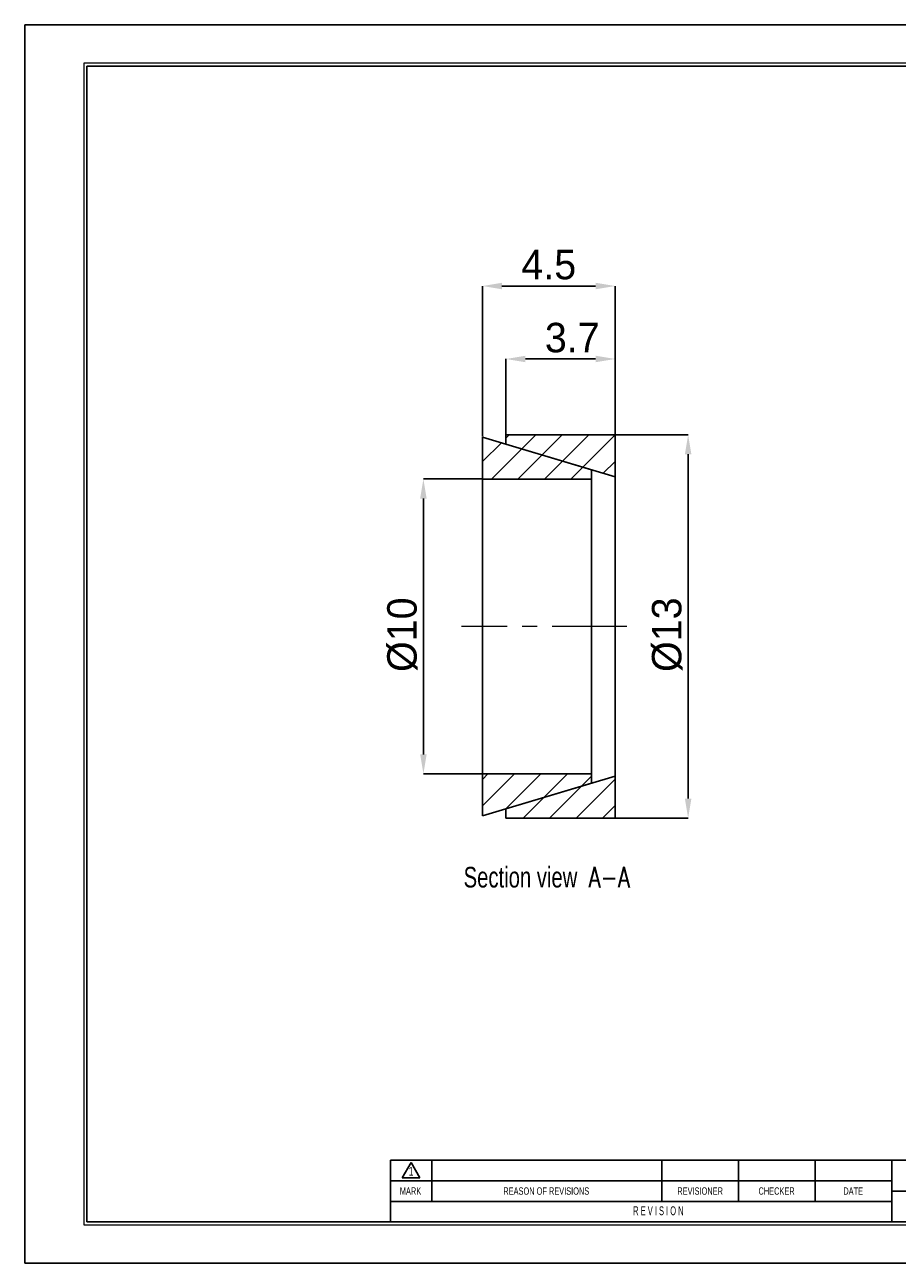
# Model space of a CAD drawing. Header units: millimetres. Extents: x 0 to 297, y 0 to 210.
# Tile 1 of 2: x 0 to 148, y 0 to 210. Entities that reach past the tile are written whole.
import ezdxf
from ezdxf.enums import TextEntityAlignment as Align

# ---------------------------------------------------------------- set-up
doc = ezdxf.new("R2010")
doc.units = ezdxf.units.MM
doc.header["$PDSIZE"] = -1
doc.linetypes.add('CENTERX2', pattern=[20.32, 12.7, -2.54, 2.54, -2.54])
doc.layers.add('문자', color=7, linetype='Continuous')
doc.layers.add('중심선', color=1, linetype='CENTERX2')
doc.layers.add('치수선', color=5, linetype='Continuous', lineweight=15)
doc.styles.add('SLDTEXTSTYLE0', font='TXT', dxfattribs={"width": 0.75})
doc.styles.add('SLDTEXTSTYLE2', font='TXT', dxfattribs={"width": 0.75, "bigfont": 'bigfont'})
doc.styles.add('SLDTEXTSTYLE8', font='TXT', dxfattribs={"width": 0.633333})
doc.dimstyles.new('SLDDIMSTYLE0', dxfattribs={"dimtxt": 3.5, "dimasz": 3.302, "dimexe": 0, "dimexo": 0.0625, "dimgap": 0.875, "dimtad": 1, "dimlfac": 0.2, "dimrnd": 1e-09, "dimzin": 12, "dimdsep": 46, "dimtxsty": 'SLDTEXTSTYLE0', "dimsah": 1, "dimcen": 0.09, "dimadec": 0, "dimazin": 3, "dimtfac": 1, "dimtofl": 0, "dimtmove": 0, "dimatfit": 3, "dimfxl": 1, "dimfrac": 2, "dimtolj": 1, "dimtzin": 12, "dimarcsym": 0})
doc.dimstyles.new('SLDDIMSTYLE1', dxfattribs={"dimtxt": 3.5, "dimasz": 3.302, "dimexe": 0, "dimexo": 0.0625, "dimgap": 0.875, "dimtad": 1, "dimdec": 1, "dimlfac": 0.2, "dimrnd": 1e-09, "dimzin": 12, "dimdsep": 46, "dimtxsty": 'SLDTEXTSTYLE0', "dimsah": 1, "dimcen": 0.09, "dimadec": 0, "dimazin": 3, "dimtfac": 1, "dimtofl": 0, "dimtmove": 0, "dimatfit": 3, "dimfxl": 1, "dimfrac": 2, "dimtolj": 1, "dimtzin": 12, "dimarcsym": 0})
doc.dimstyles.new('SLDDIMSTYLE2', dxfattribs={"dimtxt": 3.5, "dimasz": 3.302, "dimexe": 0, "dimexo": 0.0625, "dimgap": 0.875, "dimtad": 1, "dimdec": 1, "dimlfac": 0.2, "dimrnd": 1e-09, "dimzin": 12, "dimdsep": 46, "dimtxsty": 'SLDTEXTSTYLE0', "dimsah": 1, "dimcen": 0.09, "dimadec": 0, "dimazin": 3, "dimtfac": 1, "dimtmove": 0, "dimatfit": 0, "dimfxl": 1, "dimfrac": 2, "dimtolj": 1, "dimtzin": 12, "dimarcsym": 0})

# ---------------------------------------------------------------- blocks, each defined once
blk = doc.blocks.new('AAAA')
at = {"color": 250, "true_color": 0x191924}
for p, q in [((-298.87, 124.28), (-595.87, 124.28)), ((-595.87, 124.28), (-595.87, -85.72)), ((-595.87, -85.72), (-298.87, -85.72))]:
    blk.add_line(p, q, dxfattribs=at)
at = {"lineweight": 0}
for p, q in [((-305.37, 117.78), (-585.87, 117.78)), ((-585.87, 117.78), (-585.87, -79.22)), ((-585.87, -79.22), (-305.37, -79.22))]:
    blk.add_line(p, q, dxfattribs=at)
for p, q in [((-305.87, 117.28), (-585.37, 117.28)), ((-585.37, 117.28), (-585.37, -78.72)), ((-435.87, -68.22), (-533.87, -68.22)), ((-533.87, -68.22), (-533.87, -78.72)), ((-531.87, -71.21), (-530.37, -68.61)), ((-530.37, -68.61), (-528.87, -71.21)), ((-526.87, -68.22), (-526.87, -75.22)), ((-487.87, -68.22), (-487.87, -75.22)), ((-474.87, -68.22), (-474.87, -75.22)), ((-461.87, -68.22), (-461.87, -75.22)), ((-448.87, -68.22), (-448.87, -78.72)), ((-531.87, -71.21), (-528.87, -71.21)), ((-448.87, -71.72), (-533.87, -71.72)), ((-448.87, -75.22), (-533.87, -75.22)), ((-448.87, -73.52), (-435.87, -73.52)), ((-585.37, -78.72), (-305.87, -78.72))]:
    blk.add_line(p, q)
at = {"color": 250, "true_color": 0x191924, "width": 0.75}
for tag, height, style, p in [('TITLE', 2.5, 'SLDTEXTSTYLE2', (-358.7, -62.04)), ('도번', 2.5, 'SLDTEXTSTYLE2', (-344.69, -70.81)), ('필렛', 1.15, 'SLDTEXTSTYLE0', (-416.62, -75.73)), ('SCALE', 1.2, 'SLDTEXTSTYLE0', (-342.09, -76.51)), ('DATE', 1.2, 'SLDTEXTSTYLE0', (-318.85, -76.56)), ('모따기', 1.15, 'SLDTEXTSTYLE0', (-416.62, -78.33))]:
    blk.add_attdef(tag, text='', height=height, dxfattribs=dict(at, style=style)).set_placement(p, align=Align.BOTTOM_LEFT)
at = {"layer": '문자', "attachment_point": 2}
for s, insert, char_height, style in [('1', (-530.38, -69.37), 1.5, 'SLDTEXTSTYLE0'), ('MARK', (-530.48, -72.85), 1.25, 'SLDTEXTSTYLE0'), ('REASON OF REVISIONS', (-507.46, -72.85), 1.25, 'SLDTEXTSTYLE0'), ('REVISIONER', (-481.38, -72.85), 1.25, 'SLDTEXTSTYLE0'), ('CHECKER', (-468.42, -72.85), 1.25, 'SLDTEXTSTYLE0'), ('DATE', (-455.43, -72.85), 1.25, 'SLDTEXTSTYLE0'), ('R E V I S I O N', (-488.46, -76.07), 1.5, 'SLDTEXTSTYLE8')]:
    blk.add_mtext(s, dxfattribs=dict(at, insert=insert, char_height=char_height, style=style))
blk = doc.blocks.new('_D')
at = {"layer": 'Defpoints', "color": 0}
for p in [(100.11, 140.54), (112.49, 140.54), (100.11, 75.54)]:
    blk.add_point(p, dxfattribs=at)
at = {"layer": '치수선', "color": 0, "lineweight": -2}
for p, q in [((100.17, 140.54), (112.49, 140.54)), ((112.49, 78.84), (112.49, 137.23)), ((100.17, 75.54), (112.49, 75.54))]:
    blk.add_line(p, q, dxfattribs=at)
at = {"layer": '치수선', "color": 0}
for points in [[(111.94, 137.23), (113.04, 137.23), (112.49, 140.54)], [(111.94, 78.84), (113.04, 78.84), (112.49, 75.54)]]:
    blk.add_solid(points, dxfattribs=at)
at = {"layer": '치수선', "color": 3, "insert": (106.35, 106.64), "char_height": 5, "attachment_point": 2, "rotation": 90}
blk.add_mtext('\\A1;%%c13', dxfattribs=at)
blk = doc.blocks.new('_D_1')
at = {"layer": 'Defpoints', "color": 0}
for p in [(77.61, 133.04), (67.61, 83.04), (77.61, 83.04)]:
    blk.add_point(p, dxfattribs=at)
at = {"layer": '치수선', "color": 0, "lineweight": -2}
for p, q in [((77.55, 133.04), (67.61, 133.04)), ((67.61, 129.73), (67.61, 86.34)), ((77.55, 83.04), (67.61, 83.04))]:
    blk.add_line(p, q, dxfattribs=at)
at = {"layer": '치수선', "color": 0}
for points in [[(67.06, 129.73), (68.16, 129.73), (67.61, 133.04)], [(67.06, 86.34), (68.16, 86.34), (67.61, 83.04)]]:
    blk.add_solid(points, dxfattribs=at)
at = {"layer": '치수선', "color": 3, "insert": (61.47, 106.64), "char_height": 5, "attachment_point": 2, "rotation": 90}
blk.add_mtext('\\A1;%%c10', dxfattribs=at)
blk = doc.blocks.new('_D_2')
at = {"layer": 'Defpoints', "color": 0}
for p in [(100.11, 165.76), (77.61, 140.16), (100.11, 140.54)]:
    blk.add_point(p, dxfattribs=at)
at = {"layer": '치수선', "color": 0, "lineweight": -2}
for p, q in [((77.61, 140.22), (77.61, 165.76)), ((80.91, 165.76), (96.81, 165.76)), ((100.11, 140.6), (100.11, 165.76))]:
    blk.add_line(p, q, dxfattribs=at)
at = {"layer": '치수선', "color": 0}
for points in [[(80.91, 166.31), (80.91, 165.21), (77.61, 165.76)], [(96.81, 166.31), (96.81, 165.21), (100.11, 165.76)]]:
    blk.add_solid(points, dxfattribs=at)
at = {"layer": '치수선', "color": 3, "insert": (88.86, 171.9), "char_height": 5, "attachment_point": 2}
blk.add_mtext('\\A1;4.5', dxfattribs=at)
blk = doc.blocks.new('_D_3')
at = {"layer": 'Defpoints', "color": 0}
for p in [(100.11, 153.39), (81.61, 140.54), (100.11, 140.54)]:
    blk.add_point(p, dxfattribs=at)
at = {"layer": '치수선', "color": 0, "lineweight": -2}
for p, q in [((81.61, 140.6), (81.61, 153.39)), ((84.91, 153.39), (96.81, 153.39)), ((100.11, 140.6), (100.11, 153.39))]:
    blk.add_line(p, q, dxfattribs=at)
at = {"layer": '치수선', "color": 0}
for points in [[(84.91, 153.94), (84.91, 152.84), (81.61, 153.39)], [(96.81, 153.94), (96.81, 152.84), (100.11, 153.39)]]:
    blk.add_solid(points, dxfattribs=at)
at = {"layer": '치수선', "color": 3, "insert": (92.85, 159.52), "char_height": 5, "attachment_point": 2}
blk.add_mtext('\\A1;3.7', dxfattribs=at)

msp = doc.modelspace()

# ---------------------------------------------------------------- hatches: boundary and pattern name
at = {"linetype": 'Continuous', "lineweight": 0}
h = msp.add_hatch(dxfattribs=at)
h.set_pattern_fill('ANSI31', style=0)
h.paths.add_polyline_path([(96.112, 133.035), (96.112, 134.61), (77.612, 140.16), (77.612, 133.035)], flags=0)
h = msp.add_hatch(dxfattribs=at)
h.set_pattern_fill('ANSI31', style=0)
h.paths.add_polyline_path([(100.112, 133.41), (100.112, 140.535), (81.612, 140.535), (81.612, 138.961)], flags=0)
h = msp.add_hatch(dxfattribs=at)
h.set_pattern_fill('ANSI31', style=0)
h.paths.add_polyline_path([(96.112, 81.461), (96.112, 83.035), (77.612, 83.035), (77.612, 75.91)], flags=0)
h = msp.add_hatch(dxfattribs=at)
h.set_pattern_fill('ANSI31', style=0)
h.paths.add_polyline_path([(100.112, 75.535), (100.112, 82.66), (81.612, 77.11), (81.612, 75.535)], flags=0)

# ---------------------------------------------------------------- linework, layer by layer
for p, q in [((77.612, 133.035), (77.612, 140.16)), ((77.612, 140.16), (96.112, 134.61)), ((81.612, 138.961), (81.612, 140.535)), ((81.612, 140.535), (100.112, 140.535)), ((100.112, 133.41), (81.612, 138.961)), ((81.612, 138.961), (81.612, 138.96)), ((100.112, 140.535), (100.112, 133.41)), ((96.112, 134.61), (96.112, 133.035)), ((96.112, 133.035), (77.612, 133.035)), ((77.612, 133.035), (77.612, 83.035)), ((96.112, 133.035), (96.112, 83.035)), ((100.112, 133.41), (100.112, 82.66)), ((77.612, 75.91), (77.612, 83.035)), ((77.612, 83.035), (96.112, 83.035)), ((81.612, 77.11), (100.112, 82.66)), ((96.112, 83.035), (96.112, 81.461)), ((100.112, 82.66), (100.112, 75.535)), ((96.112, 81.461), (77.612, 75.91)), ((81.612, 77.111), (81.612, 77.11)), ((81.612, 75.535), (81.612, 77.11)), ((100.112, 75.535), (81.612, 75.535))]:
    msp.add_line(p, q)
at = {"layer": '중심선', "linetype": 'CENTERX2', "lineweight": 0}
msp.add_line((102.112, 108.035), (74.085, 108.035), dxfattribs=at)

# ---------------------------------------------------------------- block references
at = {"color": 7, "linetype": 'Continuous'}
msp.add_blockref('AAAA', (595.902, 85.776), dxfattribs=at)

# ---------------------------------------------------------------- texts
at = {"layer": '문자', "insert": (88.51, 67.272), "char_height": 3.5, "attachment_point": 2, "style": 'SLDTEXTSTYLE2'}
msp.add_mtext('{\\fGulim|b0|i0|c129|p50;Section view  }A-A', dxfattribs=at)

# ---------------------------------------------------------------- dimensions: what is measured, and where the dimension line sits
at = {"layer": '치수선', "color": 5, "true_color": 0x0000ff}
for base, p1, dimstyle, picture, middle in [((100.112, 165.764), (77.612, 140.16), 'SLDDIMSTYLE1', '_D_2', (88.862, 165.764)), ((100.112, 153.387), (81.612, 140.535), 'SLDDIMSTYLE2', '_D_3', (92.846, 153.387))]:
    dim = msp.add_linear_dim(base=base, p1=p1, p2=(100.112, 140.535), dimstyle=dimstyle, override={"dimtxt": 5, "dimgap": 1, "dimtxsty": 'Standard', "dimclrt": 3}, dxfattribs=at)
    dim.commit()
    dim.dimension.update_dxf_attribs({"geometry": picture, "text_midpoint": middle, "dimtype": 160})
for base, p1, p2, picture, middle in [((112.489, 140.535), (100.112, 75.535), (100.112, 140.535), '_D', (112.489, 106.641)), ((67.612, 83.035), (77.612, 133.035), (77.612, 83.035), '_D_1', (67.612, 106.641))]:
    dim = msp.add_linear_dim(base=base, p1=p1, p2=p2, angle=90, text='%%c<>', dimstyle='SLDDIMSTYLE0', override={"dimtxt": 5, "dimgap": 1, "dimtxsty": 'Standard', "dimclrt": 3}, dxfattribs=at)
    dim.commit()
    dim.dimension.update_dxf_attribs({"geometry": picture, "text_midpoint": middle, "dimtype": 160})

doc.saveas('drawing.dxf')
